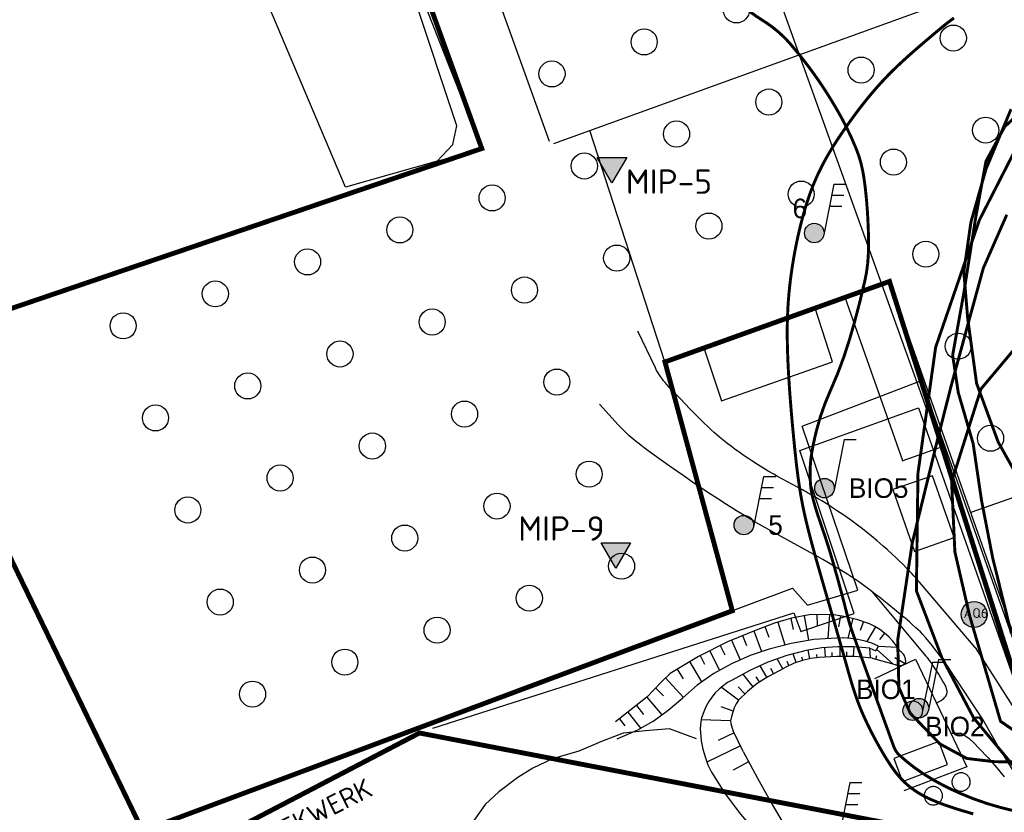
# Model space of a CAD drawing. Header units: millimetres. Extents: x 237058 to 239804, y 565701 to 567407.
# Tile 32 of 64: x 237958 to 238059, y 566431 to 566512. Entities that reach past the tile are written whole.
import ezdxf

# ---------------------------------------------------------------- set-up
doc = ezdxf.new("R2010")
doc.units = ezdxf.units.MM
for name, color, linetype in [('AQUALOCKS', 7, 'CONTINUOUS'), ('b_inr_afsch_hek', 30, 'IE-TERREINAFSCHEIDING-K'), ('Contouren 15-25 m-mv', 7, 'CONTINUOUS'), ('Contouren 5-15 m-mv', 7, 'CONTINUOUS'), ('Contouren GW 0-5 m-mv', 7, 'CONTINUOUS'), ('HANDBORINGEN', 7, 'CONTINUOUS'), ('MIPS', 7, 'CONTINUOUS'), ('ONDERZOEKSGEBIED', 7, 'CONTINUOUS'), ('PEILBUIZEN FEB 2015', 7, 'CONTINUOUS'), ('T4675650', 8, 'CONTINUOUS')]:
    doc.layers.add(name, color=color, linetype=linetype)
doc.styles.add('grondslag', font='isocpeur.ttf')
doc.styles.get("Standard").update_dxf_attribs({"font": 'tcb_isocp.shx'})
doc.linetypes.add('IE-TERREINAFSCHEIDING-K', pattern='A,4,[82,NLCS.SHX,S=0.75,R=90,X=0,Y=0],4,-2', length=10)

msp = doc.modelspace()

# ---------------------------------------------------------------- hatches: boundary and pattern name
at = {"layer": 'AQUALOCKS'}
h = msp.add_hatch(color=4, dxfattribs=at)
h.dxf.hatch_style = 1
edge = h.paths.add_edge_path()
edge.add_arc((238055.443, 566451.516), 1.336, 0, 360)
at = {"layer": 'MIPS'}
h = msp.add_hatch(color=1, dxfattribs=at)
h.dxf.hatch_style = 1
h.paths.add_polyline_path([(238016.836, 566498.353), (238018.345, 566495.739), (238019.854, 566498.353)])
h = msp.add_hatch(color=1, dxfattribs=at)
h.dxf.hatch_style = 1
h.paths.add_polyline_path([(238017.224, 566458.874), (238018.733, 566456.26), (238020.242, 566458.874)])
at = {"layer": 'PEILBUIZEN FEB 2015'}
h = msp.add_hatch(color=256, dxfattribs=at)
h.dxf.hatch_style = 1
edge = h.paths.add_edge_path()
edge.add_arc((238039.067, 566490.608), 1, 0, 360)
h = msp.add_hatch(color=256, dxfattribs=at)
h.dxf.hatch_style = 1
edge = h.paths.add_edge_path()
edge.add_arc((238040.111, 566464.465), 1, 0, 360)
h = msp.add_hatch(color=256, dxfattribs=at)
h.dxf.hatch_style = 1
edge = h.paths.add_edge_path()
edge.add_arc((238031.853, 566460.676), 1, 0, 360)
h = msp.add_hatch(color=256, dxfattribs=at)
h.dxf.hatch_style = 1
edge = h.paths.add_edge_path()
edge.add_arc((238049.147, 566441.654), 1, 0, 360)
h = msp.add_hatch(color=256, dxfattribs=at)
h.dxf.hatch_style = 1
edge = h.paths.add_edge_path()
edge.add_arc((238049.785, 566441.916), 1, 0, 360)

# ---------------------------------------------------------------- linework, layer by layer
at = {"layer": 'AQUALOCKS', "color": 7}
msp.add_circle((238055.443, 566451.516), 1.336, dxfattribs=at)
at = {"layer": 'b_inr_afsch_hek', "color": 18, "true_color": 0x000000}
for const_width in [0.5, 0.1]:
    msp.add_lwpolyline([(238118.595, 566448.491), (238059.875, 566427.565), (237998.629, 566439.37), (237969.885, 566424.352)], dxfattribs=dict(at, const_width=const_width))
at = {"layer": 'Contouren 15-25 m-mv', "color": 1, "const_width": 0.3, "flags": 128}
msp.add_lwpolyline([(238060.94, 566434.221), (238055.395, 566440.904), (238052.133, 566447.099), (238049.523, 566453.946), (238049.686, 566466.009), (238051.496, 566478.902), (238055.988, 566491.962), (238060.989, 566501.758)], dxfattribs=at)
at = {"layer": 'Contouren 15-25 m-mv', "color": 5, "const_width": 0.3, "flags": 128}
msp.add_lwpolyline([(238110.868, 566430.19), (238104.748, 566429.546), (238094.225, 566429.713), (238085.705, 566429.713), (238074.68, 566431.383), (238066.161, 566435.056), (238058.143, 566440.566), (238054.969, 566451.419), (238053.466, 566457.931), (238053.132, 566465.111), (238056.138, 566474.628), (238061.317, 566480.806), (238064.992, 566483.144), (238070.17, 566483.979), (238076.017, 566483.478), (238079.525, 566482.977), (238091.218, 566480.138), (238099.069, 566477.968), (238106.586, 566475.463), (238115.439, 566471.289), (238118.89, 566467.61)], dxfattribs=at)
at = {"layer": 'Contouren 5-15 m-mv', "color": 1, "const_width": 0.3, "flags": 128}
msp.add_lwpolyline([(238055.351, 566431.08), (238055.259, 566431.107), (238055.167, 566431.133), (238055.075, 566431.16), (238054.984, 566431.186), (238054.893, 566431.212), (238054.803, 566431.239), (238054.713, 566431.265), (238054.624, 566431.292), (238054.534, 566431.318), (238054.446, 566431.344), (238054.358, 566431.371), (238054.27, 566431.397), (238054.183, 566431.423), (238054.096, 566431.45), (238054.01, 566431.476), (238053.924, 566431.503), (238053.839, 566431.529), (238053.754, 566431.555), (238053.67, 566431.582), (238053.587, 566431.608), (238053.503, 566431.635), (238053.421, 566431.661), (238053.339, 566431.688), (238053.257, 566431.714), (238053.176, 566431.741), (238053.096, 566431.767), (238053.016, 566431.794), (238052.937, 566431.82), (238052.858, 566431.847), (238052.78, 566431.873), (238052.702, 566431.9), (238052.625, 566431.927), (238052.549, 566431.953), (238052.473, 566431.98), (238052.398, 566432.007), (238052.324, 566432.033), (238052.25, 566432.06), (238052.177, 566432.087), (238052.104, 566432.114), (238052.033, 566432.141), (238051.961, 566432.168), (238051.891, 566432.195), (238051.821, 566432.222), (238051.752, 566432.249), (238051.683, 566432.276), (238051.616, 566432.303), (238051.549, 566432.33), (238051.482, 566432.357), (238051.416, 566432.385), (238051.351, 566432.412), (238051.287, 566432.439), (238051.223, 566432.467), (238051.16, 566432.494), (238051.097, 566432.522), (238051.035, 566432.55), (238050.974, 566432.577), (238050.913, 566432.605), (238050.853, 566432.633), (238050.794, 566432.661), (238050.735, 566432.689), (238050.676, 566432.717), (238050.619, 566432.745), (238050.561, 566432.774), (238050.505, 566432.802), (238050.449, 566432.83), (238050.393, 566432.859), (238050.338, 566432.888), (238050.284, 566432.916), (238050.23, 566432.945), (238050.176, 566432.974), (238050.123, 566433.003), (238050.071, 566433.033), (238050.019, 566433.062), (238049.968, 566433.091), (238049.917, 566433.121), (238049.866, 566433.151), (238049.816, 566433.181), (238049.767, 566433.211), (238049.718, 566433.241), (238049.669, 566433.271), (238049.621, 566433.301), (238049.573, 566433.332), (238049.526, 566433.362), (238049.479, 566433.393), (238049.433, 566433.424), (238049.386, 566433.455), (238049.341, 566433.486), (238049.296, 566433.518), (238049.251, 566433.549), (238049.206, 566433.581), (238049.162, 566433.613), (238049.119, 566433.645), (238049.075, 566433.677), (238049.032, 566433.709), (238048.99, 566433.742), (238048.947, 566433.775), (238048.905, 566433.808), (238048.864, 566433.841), (238048.822, 566433.874), (238048.781, 566433.907), (238048.741, 566433.941), (238048.7, 566433.975), (238048.66, 566434.009), (238048.62, 566434.043), (238048.581, 566434.078), (238048.542, 566434.112), (238048.503, 566434.147), (238048.464, 566434.182), (238048.425, 566434.217), (238048.387, 566434.253), (238048.349, 566434.288), (238048.312, 566434.324), (238048.274, 566434.361), (238048.237, 566434.397), (238048.2, 566434.434), (238048.163, 566434.47), (238048.126, 566434.508), (238048.09, 566434.545), (238048.053, 566434.583), (238048.017, 566434.621), (238047.981, 566434.659), (238047.945, 566434.697), (238047.91, 566434.736), (238047.874, 566434.775), (238047.839, 566434.815), (238047.804, 566434.854), (238047.769, 566434.894), (238047.734, 566434.935), (238047.699, 566434.975), (238047.664, 566435.016), (238047.63, 566435.058), (238047.595, 566435.099), (238047.561, 566435.141), (238047.527, 566435.184), (238047.492, 566435.226), (238047.458, 566435.269), (238047.424, 566435.313), (238047.39, 566435.357), (238047.356, 566435.401), (238047.322, 566435.445), (238047.288, 566435.49), (238047.254, 566435.536), (238047.22, 566435.582), (238047.187, 566435.628), (238047.153, 566435.675), (238047.119, 566435.722), (238047.085, 566435.769), (238047.051, 566435.817), (238047.017, 566435.865), (238046.983, 566435.914), (238046.95, 566435.963), (238046.916, 566436.013), (238046.882, 566436.063), (238046.848, 566436.114), (238046.813, 566436.165), (238046.779, 566436.217), (238046.745, 566436.269), (238046.711, 566436.321), (238046.676, 566436.374), (238046.642, 566436.428), (238046.607, 566436.482), (238046.572, 566436.537), (238046.538, 566436.592), (238046.503, 566436.648), (238046.468, 566436.704), (238046.432, 566436.76), (238046.397, 566436.818), (238046.361, 566436.876), (238046.326, 566436.934), (238046.29, 566436.993), (238046.254, 566437.052), (238046.218, 566437.112), (238046.182, 566437.173), (238046.145, 566437.234), (238046.108, 566437.296), (238046.072, 566437.358), (238046.035, 566437.421), (238045.998, 566437.484), (238045.96, 566437.548), (238045.923, 566437.613), (238045.885, 566437.678), (238045.848, 566437.743), (238045.81, 566437.809), (238045.772, 566437.875), (238045.735, 566437.941), (238045.697, 566438.009), (238045.659, 566438.076), (238045.621, 566438.144), (238045.583, 566438.212), (238045.545, 566438.281), (238045.506, 566438.35), (238045.468, 566438.419), (238045.43, 566438.489), (238045.392, 566438.559), (238045.354, 566438.629), (238045.316, 566438.7), (238045.278, 566438.771), (238045.239, 566438.842), (238045.201, 566438.913), (238045.163, 566438.985), (238045.125, 566439.057), (238045.088, 566439.129), (238045.05, 566439.202), (238045.012, 566439.274), (238044.974, 566439.347), (238044.937, 566439.42), (238044.899, 566439.493), (238044.862, 566439.567), (238044.825, 566439.64), (238044.788, 566439.714), (238044.751, 566439.788), (238044.714, 566439.861), (238044.678, 566439.935), (238044.641, 566440.009), (238044.605, 566440.084), (238044.569, 566440.158), (238044.533, 566440.232), (238044.497, 566440.306), (238044.462, 566440.381), (238044.427, 566440.455), (238044.392, 566440.529), (238044.357, 566440.604), (238044.322, 566440.678), (238044.288, 566440.752), (238044.254, 566440.826), (238044.22, 566440.9), (238044.187, 566440.975), (238044.153, 566441.049), (238044.12, 566441.123), (238044.088, 566441.196), (238044.056, 566441.27), (238044.024, 566441.344), (238043.992, 566441.417), (238043.961, 566441.49), (238043.93, 566441.563), (238043.899, 566441.636), (238043.869, 566441.709), (238043.839, 566441.782), (238043.809, 566441.854), (238043.78, 566441.926), (238043.751, 566441.998), (238043.723, 566442.07), (238043.694, 566442.142), (238043.667, 566442.213), (238043.639, 566442.285), (238043.612, 566442.356), (238043.585, 566442.427), (238043.558, 566442.498), (238043.532, 566442.569), (238043.506, 566442.639), (238043.48, 566442.71), (238043.454, 566442.78), (238043.429, 566442.85), (238043.404, 566442.92), (238043.379, 566442.99), (238043.355, 566443.06), (238043.331, 566443.13), (238043.307, 566443.199), (238043.283, 566443.269), (238043.259, 566443.338), (238043.236, 566443.407), (238043.213, 566443.476), (238043.19, 566443.545), (238043.168, 566443.614), (238043.145, 566443.683), (238043.123, 566443.752), (238043.101, 566443.82), (238043.079, 566443.889), (238043.057, 566443.957), (238043.036, 566444.025), (238043.014, 566444.094), (238042.993, 566444.162), (238042.972, 566444.23), (238042.951, 566444.298), (238042.931, 566444.366), (238042.91, 566444.434), (238042.89, 566444.501), (238042.869, 566444.569), (238042.849, 566444.637), (238042.829, 566444.704), (238042.809, 566444.772), (238042.789, 566444.84), (238042.769, 566444.907), (238042.75, 566444.975), (238042.73, 566445.042), (238042.711, 566445.109), (238042.691, 566445.177), (238042.672, 566445.244), (238042.653, 566445.311), (238042.633, 566445.379), (238042.614, 566445.446), (238042.595, 566445.513), (238042.576, 566445.58), (238042.557, 566445.647), (238042.538, 566445.715), (238042.519, 566445.782), (238042.5, 566445.849), (238042.481, 566445.916), (238042.462, 566445.983), (238042.443, 566446.051), (238042.424, 566446.118), (238042.406, 566446.185), (238042.387, 566446.252), (238042.368, 566446.32), (238042.349, 566446.387), (238042.33, 566446.454), (238042.311, 566446.522), (238042.292, 566446.59), (238042.273, 566446.657), (238042.253, 566446.725), (238042.234, 566446.793), (238042.215, 566446.861), (238042.196, 566446.93), (238042.177, 566446.998), (238042.157, 566447.067), (238042.138, 566447.136), (238042.118, 566447.205), (238042.099, 566447.274), (238042.079, 566447.344), (238042.059, 566447.414), (238042.04, 566447.484), (238042.02, 566447.554), (238042, 566447.625), (238041.98, 566447.696), (238041.96, 566447.767), (238041.939, 566447.839), (238041.919, 566447.911), (238041.899, 566447.983), (238041.878, 566448.056), (238041.857, 566448.129), (238041.836, 566448.202), (238041.816, 566448.276), (238041.794, 566448.35), (238041.773, 566448.425), (238041.752, 566448.5), (238041.73, 566448.576), (238041.709, 566448.652), (238041.687, 566448.729), (238041.665, 566448.806), (238041.643, 566448.883), (238041.621, 566448.961), (238041.598, 566449.04), (238041.576, 566449.119), (238041.553, 566449.199), (238041.53, 566449.279), (238041.507, 566449.36), (238041.484, 566449.441), (238041.46, 566449.523), (238041.437, 566449.606), (238041.413, 566449.689), (238041.389, 566449.773), (238041.365, 566449.858), (238041.34, 566449.943), (238041.316, 566450.029), (238041.291, 566450.116), (238041.266, 566450.203), (238041.24, 566450.291), (238041.215, 566450.38), (238041.189, 566450.47), (238041.163, 566450.56), (238041.137, 566450.651), (238041.11, 566450.743), (238041.084, 566450.836), (238041.057, 566450.929), (238041.029, 566451.024), (238041.002, 566451.119), (238040.974, 566451.215), (238040.946, 566451.312), (238040.918, 566451.409), (238040.89, 566451.507), (238040.861, 566451.606), (238040.832, 566451.705), (238040.803, 566451.805), (238040.774, 566451.906), (238040.745, 566452.007), (238040.715, 566452.109), (238040.685, 566452.212), (238040.656, 566452.315), (238040.626, 566452.418), (238040.595, 566452.522), (238040.565, 566452.626), (238040.535, 566452.731), (238040.504, 566452.836), (238040.474, 566452.942), (238040.443, 566453.048), (238040.412, 566453.154), (238040.381, 566453.261), (238040.35, 566453.368), (238040.319, 566453.475), (238040.288, 566453.582), (238040.257, 566453.69), (238040.226, 566453.797), (238040.195, 566453.905), (238040.164, 566454.013), (238040.132, 566454.122), (238040.101, 566454.23), (238040.07, 566454.338), (238040.038, 566454.447), (238040.007, 566454.555), (238039.976, 566454.664), (238039.945, 566454.772), (238039.913, 566454.88), (238039.882, 566454.989), (238039.851, 566455.097), (238039.82, 566455.205), (238039.789, 566455.313), (238039.758, 566455.421), (238039.727, 566455.529), (238039.697, 566455.636), (238039.666, 566455.744), (238039.635, 566455.851), (238039.605, 566455.957), (238039.575, 566456.064), (238039.544, 566456.17), (238039.514, 566456.276), (238039.484, 566456.381), (238039.455, 566456.486), (238039.425, 566456.591), (238039.396, 566456.695), (238039.366, 566456.798), (238039.337, 566456.902), (238039.308, 566457.004), (238039.279, 566457.106), (238039.251, 566457.208), (238039.223, 566457.309), (238039.195, 566457.41), (238039.167, 566457.509), (238039.139, 566457.608), (238039.112, 566457.707), (238039.084, 566457.805), (238039.058, 566457.902), (238039.031, 566457.999), (238039.004, 566458.094), (238038.978, 566458.19), (238038.952, 566458.285), (238038.927, 566458.379), (238038.901, 566458.472), (238038.876, 566458.565), (238038.851, 566458.658), (238038.826, 566458.749), (238038.801, 566458.841), (238038.777, 566458.931), (238038.753, 566459.022), (238038.729, 566459.112), (238038.705, 566459.201), (238038.682, 566459.29), (238038.658, 566459.378), (238038.635, 566459.466), (238038.612, 566459.553), (238038.59, 566459.64), (238038.567, 566459.727), (238038.545, 566459.813), (238038.523, 566459.899), (238038.501, 566459.984), (238038.479, 566460.069), (238038.458, 566460.154), (238038.437, 566460.238), (238038.416, 566460.322), (238038.395, 566460.406), (238038.374, 566460.489), (238038.354, 566460.572), (238038.334, 566460.655), (238038.314, 566460.737), (238038.294, 566460.819), (238038.274, 566460.901), (238038.255, 566460.983), (238038.235, 566461.064), (238038.216, 566461.145), (238038.197, 566461.226), (238038.179, 566461.307), (238038.16, 566461.388), (238038.142, 566461.468), (238038.123, 566461.548), (238038.105, 566461.628), (238038.088, 566461.708), (238038.07, 566461.788), (238038.052, 566461.867), (238038.035, 566461.947), (238038.018, 566462.026), (238038.001, 566462.105), (238037.984, 566462.185), (238037.967, 566462.264), (238037.951, 566462.343), (238037.934, 566462.422), (238037.918, 566462.501), (238037.902, 566462.58), (238037.886, 566462.659), (238037.871, 566462.738), (238037.855, 566462.817), (238037.84, 566462.896), (238037.824, 566462.975), (238037.809, 566463.054), (238037.794, 566463.133), (238037.779, 566463.212), (238037.765, 566463.291), (238037.75, 566463.37), (238037.736, 566463.45), (238037.721, 566463.53), (238037.707, 566463.61), (238037.693, 566463.69), (238037.679, 566463.77), (238037.666, 566463.85), (238037.652, 566463.931), (238037.638, 566464.012), (238037.625, 566464.094), (238037.611, 566464.175), (238037.598, 566464.257), (238037.585, 566464.34), (238037.572, 566464.423), (238037.559, 566464.506), (238037.546, 566464.59), (238037.533, 566464.674), (238037.521, 566464.758), (238037.508, 566464.844), (238037.495, 566464.929), (238037.483, 566465.015), (238037.47, 566465.102), (238037.458, 566465.19), (238037.446, 566465.277), (238037.433, 566465.366), (238037.421, 566465.455), (238037.409, 566465.545), (238037.397, 566465.636), (238037.385, 566465.727), (238037.373, 566465.819), (238037.361, 566465.912), (238037.349, 566466.005), (238037.337, 566466.1), (238037.325, 566466.195), (238037.313, 566466.291), (238037.301, 566466.388), (238037.289, 566466.485), (238037.277, 566466.584), (238037.266, 566466.684), (238037.254, 566466.784), (238037.242, 566466.886), (238037.23, 566466.988), (238037.218, 566467.092), (238037.206, 566467.196), (238037.195, 566467.302), (238037.183, 566467.408), (238037.171, 566467.516), (238037.159, 566467.625), (238037.147, 566467.735), (238037.135, 566467.846), (238037.123, 566467.958), (238037.111, 566468.072), (238037.099, 566468.187), (238037.087, 566468.303), (238037.075, 566468.42), (238037.062, 566468.538), (238037.05, 566468.658), (238037.038, 566468.779), (238037.026, 566468.902), (238037.013, 566469.026), (238037.001, 566469.151), (238036.988, 566469.278), (238036.975, 566469.406), (238036.963, 566469.535), (238036.95, 566469.666), (238036.937, 566469.798), (238036.924, 566469.931), (238036.911, 566470.065), (238036.899, 566470.201), (238036.886, 566470.338), (238036.873, 566470.476), (238036.86, 566470.614), (238036.847, 566470.754), (238036.834, 566470.895), (238036.821, 566471.037), (238036.808, 566471.18), (238036.795, 566471.323), (238036.782, 566471.468), (238036.77, 566471.613), (238036.757, 566471.759), (238036.744, 566471.906), (238036.732, 566472.053), (238036.719, 566472.201), (238036.706, 566472.35), (238036.694, 566472.5), (238036.682, 566472.649), (238036.669, 566472.8), (238036.657, 566472.951), (238036.645, 566473.102), (238036.633, 566473.254), (238036.621, 566473.406), (238036.609, 566473.559), (238036.598, 566473.712), (238036.586, 566473.865), (238036.575, 566474.018), (238036.563, 566474.172), (238036.552, 566474.326), (238036.541, 566474.48), (238036.53, 566474.634), (238036.52, 566474.788), (238036.509, 566474.942), (238036.499, 566475.096), (238036.489, 566475.25), (238036.479, 566475.404), (238036.469, 566475.558), (238036.46, 566475.711), (238036.45, 566475.865), (238036.441, 566476.018), (238036.432, 566476.171), (238036.424, 566476.324), (238036.415, 566476.477), (238036.407, 566476.629), (238036.399, 566476.78), (238036.392, 566476.932), (238036.384, 566477.082), (238036.377, 566477.233), (238036.37, 566477.382), (238036.363, 566477.532), (238036.357, 566477.68), (238036.351, 566477.828), (238036.345, 566477.975), (238036.34, 566478.122), (238036.335, 566478.268), (238036.33, 566478.413), (238036.325, 566478.557), (238036.321, 566478.7), (238036.317, 566478.843), (238036.314, 566478.984), (238036.31, 566479.125), (238036.308, 566479.265), (238036.305, 566479.405), (238036.303, 566479.543), (238036.301, 566479.681), (238036.299, 566479.818), (238036.298, 566479.955), (238036.297, 566480.09), (238036.297, 566480.226), (238036.297, 566480.36), (238036.297, 566480.494), (238036.297, 566480.627), (238036.298, 566480.76), (238036.299, 566480.892), (238036.301, 566481.024), (238036.302, 566481.155), (238036.305, 566481.286), (238036.307, 566481.416), (238036.31, 566481.546), (238036.313, 566481.675), (238036.317, 566481.804), (238036.321, 566481.932), (238036.325, 566482.06), (238036.33, 566482.188), (238036.335, 566482.315), (238036.34, 566482.442), (238036.346, 566482.569), (238036.352, 566482.695), (238036.358, 566482.822), (238036.365, 566482.948), (238036.372, 566483.073), (238036.38, 566483.199), (238036.388, 566483.324), (238036.396, 566483.449), (238036.405, 566483.574), (238036.414, 566483.699), (238036.423, 566483.824), (238036.433, 566483.948), (238036.443, 566484.073), (238036.454, 566484.197), (238036.465, 566484.322), (238036.476, 566484.446), (238036.487, 566484.57), (238036.499, 566484.695), (238036.512, 566484.819), (238036.525, 566484.944), (238036.538, 566485.068), (238036.551, 566485.193), (238036.565, 566485.318), (238036.579, 566485.443), (238036.594, 566485.568), (238036.609, 566485.693), (238036.625, 566485.818), (238036.641, 566485.944), (238036.657, 566486.07), (238036.673, 566486.196), (238036.691, 566486.322), (238036.708, 566486.449), (238036.726, 566486.576), (238036.744, 566486.703), (238036.763, 566486.831), (238036.782, 566486.959), (238036.801, 566487.087), (238036.821, 566487.216), (238036.841, 566487.345), (238036.862, 566487.474), (238036.883, 566487.603), (238036.904, 566487.733), (238036.926, 566487.863), (238036.948, 566487.993), (238036.971, 566488.123), (238036.994, 566488.254), (238037.017, 566488.384), (238037.041, 566488.515), (238037.065, 566488.646), (238037.089, 566488.777), (238037.114, 566488.908), (238037.139, 566489.039), (238037.165, 566489.17), (238037.191, 566489.302), (238037.217, 566489.433), (238037.244, 566489.564), (238037.271, 566489.695), (238037.299, 566489.826), (238037.327, 566489.957), (238037.355, 566490.088), (238037.383, 566490.219), (238037.412, 566490.35), (238037.442, 566490.48), (238037.471, 566490.611), (238037.501, 566490.741), (238037.532, 566490.871), (238037.563, 566491.001), (238037.594, 566491.13), (238037.625, 566491.259), (238037.657, 566491.388), (238037.689, 566491.517), (238037.722, 566491.645), (238037.755, 566491.773), (238037.788, 566491.901), (238037.822, 566492.029), (238037.856, 566492.155), (238037.89, 566492.282), (238037.925, 566492.408), (238037.959, 566492.534), (238037.995, 566492.659), (238038.031, 566492.784), (238038.067, 566492.908), (238038.103, 566493.032), (238038.14, 566493.155), (238038.177, 566493.277), (238038.214, 566493.399), (238038.252, 566493.521), (238038.29, 566493.642), (238038.328, 566493.762), (238038.367, 566493.881), (238038.406, 566494), (238038.445, 566494.118), (238038.485, 566494.236), (238038.525, 566494.353), (238038.565, 566494.469), (238038.606, 566494.584), (238038.647, 566494.698), (238038.688, 566494.812), (238038.73, 566494.925), (238038.772, 566495.037), (238038.814, 566495.148), (238038.856, 566495.258), (238038.899, 566495.368), (238038.943, 566495.477), (238038.986, 566495.585), (238039.03, 566495.692), (238039.074, 566495.799), (238039.118, 566495.904), (238039.163, 566496.01), (238039.208, 566496.114), (238039.253, 566496.218), (238039.299, 566496.321), (238039.345, 566496.423), (238039.391, 566496.525), (238039.438, 566496.626), (238039.484, 566496.726), (238039.532, 566496.826), (238039.579, 566496.925), (238039.627, 566497.024), (238039.675, 566497.122), (238039.723, 566497.219), (238039.771, 566497.316), (238039.82, 566497.413), (238039.869, 566497.509), (238039.919, 566497.604), (238039.968, 566497.699), (238040.018, 566497.793), (238040.068, 566497.887), (238040.119, 566497.981), (238040.169, 566498.074), (238040.22, 566498.167), (238040.272, 566498.259), (238040.323, 566498.351), (238040.375, 566498.442), (238040.427, 566498.533), (238040.479, 566498.624), (238040.532, 566498.714), (238040.585, 566498.804), (238040.638, 566498.894), (238040.691, 566498.984), (238040.745, 566499.073), (238040.799, 566499.162), (238040.853, 566499.25), (238040.907, 566499.339), (238040.962, 566499.427), (238041.016, 566499.515), (238041.072, 566499.602), (238041.127, 566499.69), (238041.182, 566499.777), (238041.238, 566499.864), (238041.294, 566499.951), (238041.351, 566500.038), (238041.407, 566500.125), (238041.464, 566500.211), (238041.521, 566500.298), (238041.578, 566500.384), (238041.635, 566500.47), (238041.693, 566500.556), (238041.751, 566500.643), (238041.809, 566500.729), (238041.867, 566500.815), (238041.926, 566500.901), (238041.985, 566500.987), (238042.043, 566501.073), (238042.103, 566501.159), (238042.162, 566501.245), (238042.222, 566501.331), (238042.281, 566501.417), (238042.342, 566501.503), (238042.402, 566501.589), (238042.462, 566501.675), (238042.523, 566501.761), (238042.584, 566501.847), (238042.645, 566501.933), (238042.706, 566502.019), (238042.768, 566502.105), (238042.829, 566502.191), (238042.891, 566502.277), (238042.954, 566502.362), (238043.016, 566502.448), (238043.078, 566502.533), (238043.141, 566502.619), (238043.204, 566502.704), (238043.267, 566502.789), (238043.331, 566502.875), (238043.394, 566502.96), (238043.458, 566503.045), (238043.522, 566503.129), (238043.586, 566503.214), (238043.651, 566503.299), (238043.715, 566503.383), (238043.78, 566503.467), (238043.845, 566503.552), (238043.91, 566503.636), (238043.975, 566503.719), (238044.041, 566503.803), (238044.107, 566503.887), (238044.173, 566503.97), (238044.239, 566504.053), (238044.305, 566504.136), (238044.372, 566504.219), (238044.438, 566504.302), (238044.505, 566504.385), (238044.572, 566504.467), (238044.64, 566504.549), (238044.707, 566504.631), (238044.775, 566504.712), (238044.843, 566504.794), (238044.911, 566504.875), (238044.979, 566504.956), (238045.047, 566505.037), (238045.116, 566505.117), (238045.185, 566505.198), (238045.254, 566505.278), (238045.323, 566505.358), (238045.392, 566505.437), (238045.462, 566505.516), (238045.531, 566505.595), (238045.601, 566505.674), (238045.671, 566505.752), (238045.742, 566505.831), (238045.812, 566505.908), (238045.883, 566505.986), (238045.954, 566506.063), (238046.024, 566506.14), (238046.096, 566506.217), (238046.167, 566506.293), (238046.238, 566506.369), (238046.31, 566506.445), (238046.382, 566506.52), (238046.454, 566506.595), (238046.526, 566506.67), (238046.598, 566506.744), (238046.671, 566506.818), (238046.743, 566506.892), (238046.816, 566506.965), (238046.889, 566507.038), (238046.962, 566507.111), (238047.035, 566507.184), (238047.108, 566507.256), (238047.181, 566507.328), (238047.254, 566507.399), (238047.328, 566507.471), (238047.401, 566507.542), (238047.474, 566507.612), (238047.548, 566507.683), (238047.622, 566507.753), (238047.695, 566507.823), (238047.769, 566507.892), (238047.843, 566507.962), (238047.916, 566508.031), (238047.99, 566508.099), (238048.064, 566508.168), (238048.138, 566508.236), (238048.211, 566508.304), (238048.285, 566508.371), (238048.359, 566508.438), (238048.433, 566508.506), (238048.506, 566508.572), (238048.58, 566508.639), (238048.654, 566508.705), (238048.727, 566508.771), (238048.801, 566508.837), (238048.874, 566508.902), (238048.948, 566508.967), (238049.021, 566509.032), (238049.094, 566509.097), (238049.167, 566509.161), (238049.24, 566509.225), (238049.313, 566509.289), (238049.386, 566509.353), (238049.459, 566509.416), (238049.532, 566509.479), (238049.604, 566509.542), (238049.676, 566509.605), (238049.749, 566509.667), (238049.821, 566509.729), (238049.893, 566509.791), (238049.964, 566509.853), (238050.036, 566509.914), (238050.108, 566509.975), (238050.179, 566510.036), (238050.25, 566510.097), (238050.321, 566510.158), (238050.391, 566510.218), (238050.462, 566510.278), (238050.532, 566510.338), (238050.602, 566510.397), (238050.672, 566510.457), (238050.742, 566510.516), (238050.811, 566510.575), (238050.88, 566510.633), (238050.949, 566510.692), (238051.018, 566510.75), (238051.086, 566510.808), (238051.154, 566510.866), (238051.222, 566510.924), (238051.29, 566510.981), (238051.358, 566511.038), (238051.425, 566511.095), (238051.492, 566511.151), (238051.559, 566511.208), (238051.626, 566511.264), (238051.692, 566511.319), (238051.759, 566511.375), (238051.825, 566511.43), (238051.891, 566511.485), (238051.957, 566511.539), (238052.022, 566511.593), (238052.088, 566511.647), (238052.153, 566511.701), (238052.218, 566511.754), (238052.283, 566511.807), (238052.348, 566511.859), (238052.413, 566511.912), (238052.478, 566511.964), (238052.542, 566512.015), (238052.607, 566512.066), (238052.671, 566512.117), (238052.735, 566512.167), (238052.799, 566512.218), (238052.863, 566512.267), (238052.927, 566512.317), (238052.99, 566512.365), (238053.054, 566512.414), (238053.117, 566512.462), (238053.181, 566512.51), (238053.244, 566512.557), (238053.307, 566512.604), (238053.37, 566512.65)], dxfattribs=at)
at = {"layer": 'Contouren 5-15 m-mv', "color": 5, "const_width": 0.3, "flags": 128}
msp.add_lwpolyline([(238059.245, 566449.588), (238057.338, 566457.308), (238056.193, 566463.217), (238055.335, 566469.031), (238053.809, 566474.272), (238053.237, 566478.085), (238054.382, 566484.47), (238055.573, 566492.042), (238056.65, 566497.963), (238058.565, 566501.492), (238062.036, 566504.782)], dxfattribs=at)
at = {"layer": 'Contouren GW 0-5 m-mv', "color": 1, "flags": 128}
msp.add_lwpolyline([(238064.686, 566430.37, 0.3, 0.3, -0.0268995), (238058.214, 566431.716, 0.3, 0.3, -0.039181), (238053.928, 566433.218, 0.3, 0.3, -0.0195824), (238051.866, 566434.226, 0.3, 0.3, -0.0222109), (238050.129, 566435.263, 0.3, 0.3, -0.0404312), (238047.784, 566437.096, 0.3, 0.3, -0.119628), (238047.219, 566437.943, 0.3, 0.3, -0.0006139), (238046.817, 566439.047, 0.3, 0.3, -0.0002397), (238045.792, 566441.878, 0.3, 0.3, -0.000074), (238043.333, 566448.686, 0.3, 0.3, -0.0006503), (238043.054, 566449.461, 0.3, 0.3, -0.0245234), (238042.415, 566451.563, 0.3, 0.3, 0.0091924), (238040.885, 566457.216, 0.3, 0.3, 0.0145376), (238039.736, 566460.783, 0.3, 0.3, -0.0200888), (238038.933, 566463.374, 0.3, 0.3, -0.044907), (238038.682, 566464.828, 0.3, 0.3, -0.0344177), (238038.659, 566466.751, 0.3, 0.3, -0.0291836), (238038.824, 566468.182, 0.3, 0.3, -0.0185264), (238039.298, 566470.401, 0.3, 0.3, -0.0443192), (238040.707, 566474.435, 0.3, 0.3, 0.0336063), (238042.677, 566479.71, 0.3, 0.3, 0.0175778), (238044.26, 566485.779, 0.3, 0.3, 0.0436177), (238044.595, 566488.288, 0.3, 0.3, 0.0163993), (238044.619, 566490.195, 0.3, 0.3, 0.0117613), (238044.503, 566492.852, 0.3, 0.3, 0.0115433), (238044.289, 566495.218, 0.3, 0.3, 0.0164614), (238044.047, 566496.867, 0.3, 0.3, 0.0502232), (238043.385, 566499.175, 0.3, 0.3, 0.0318824), (238041.764, 566502.586, 0.3, 0.3, 0.0146838), (238040.364, 566504.94, 0.3, 0.3, 0.0154786), (238038.903, 566507.089, 0.3, 0.3, 0.0197302), (238036.689, 566509.899, 0.3, 0.3, 0.0375564), (238035.363, 566511.234, 0.3, 0.3, 0.0414962), (238033.696, 566512.451, 0.3, 0.3, -0.0416543), (238032.037, 566513.664, 0.3, 0.3, -0.0048624)], format="xyseb", dxfattribs=at)
at = {"layer": 'Contouren GW 0-5 m-mv', "color": 5, "const_width": 0.3, "flags": 128}
msp.add_lwpolyline([(238061.481, 566462.786), (238057.905, 566469.18), (238055.689, 566475.206), (238054.781, 566481.85), (238054.381, 566486.642), (238055.114, 566491.746), (238056.661, 566497.178), (238059.218, 566503.301)], dxfattribs=at)
at = {"layer": 'Contouren GW 0-5 m-mv', "color": 30, "true_color": 0xf8991e, "const_width": 0.3, "flags": 128}
msp.add_lwpolyline([(238061.574, 566436.363), (238057.407, 566436.436), (238054.689, 566436.761), (238051.936, 566438.246), (238048.892, 566441.396), (238047.732, 566444.04), (238047.606, 566448.859), (238049.102, 566458.859), (238051.517, 566468.744), (238053.049, 566474.818), (238056.376, 566487.001), (238058.781, 566492.48)], dxfattribs=at)
at = {"layer": 'HANDBORINGEN', "color": 7}
for centre in [(238031.093, 566513.468), (238021.646, 566510.19), (238053.305, 566510.588), (238043.857, 566507.311), (238012.198, 566506.913), (238034.409, 566504.033), (238056.621, 566501.154), (238024.961, 566500.756), (238015.514, 566497.479), (238047.173, 566497.876), (238006.066, 566494.201), (238037.725, 566494.599), (238028.277, 566491.322), (237996.618, 566490.924), (238018.83, 566488.044), (238050.489, 566488.442), (237987.17, 566487.647), (237977.722, 566484.37), (238009.382, 566484.767), (237968.275, 566481.092), (237999.934, 566481.49), (238053.805, 566479.008), (237990.486, 566478.213), (237981.038, 566474.935), (238012.698, 566475.333), (238003.25, 566472.056), (237971.591, 566471.658), (238057.121, 566469.573), (237993.802, 566468.778), (238016.014, 566465.899), (237984.354, 566465.501), (237974.906, 566462.224), (238006.566, 566462.621), (237997.118, 566459.344), (237987.67, 566456.067), (238019.329, 566456.464), (237978.222, 566452.789), (238009.882, 566453.187), (238000.434, 566449.91), (237990.986, 566446.632), (237981.538, 566443.355)]:
    msp.add_circle(centre, 1.336, dxfattribs=at)
at = {"layer": 'MIPS', "color": 7, "flags": 128}
for points in [[(238018.345, 566495.739), (238016.836, 566498.353), (238019.854, 566498.353)], [(238018.733, 566456.26), (238017.224, 566458.874), (238020.242, 566458.874)]]:
    msp.add_lwpolyline(points, close=True, dxfattribs=at)
at = {"layer": 'ONDERZOEKSGEBIED', "color": 103, "const_width": 0.5, "flags": 128}
msp.add_lwpolyline([(238005.01, 566499.266), (237946.138, 566479.241), (237970.28, 566429.322), (238030.674, 566451.892), (238023.771, 566477.395), (238046.768, 566485.647), (238062.587, 566435.79), (238107.876, 566454.078), (238103.879, 566554.979), (238097.003, 566573.422), (237984.035, 566557.222)], close=True, dxfattribs=at)
at = {"layer": 'PEILBUIZEN FEB 2015'}
for p, q in [((238041.077, 566495.599), (238040.048, 566490.413)), ((238041.077, 566495.599), (238042.327, 566495.599)), ((238040.853, 566494.472), (238042.103, 566494.472)), ((238040.635, 566493.345), (238041.885, 566493.345)), ((238042.121, 566469.456), (238041.092, 566464.27)), ((238042.121, 566469.456), (238043.371, 566469.456)), ((238033.863, 566465.667), (238032.834, 566460.481)), ((238033.863, 566465.667), (238035.113, 566465.667)), ((238033.639, 566464.54), (238034.889, 566464.54)), ((238033.421, 566463.413), (238034.671, 566463.413)), ((238051.157, 566446.645), (238050.128, 566441.459)), ((238051.795, 566446.907), (238050.766, 566441.721)), ((238051.157, 566446.645), (238052.407, 566446.645)), ((238051.795, 566446.907), (238053.045, 566446.907)), ((238042.703, 566434.301), (238041.674, 566429.115)), ((238042.703, 566434.301), (238043.953, 566434.301)), ((238042.479, 566433.174), (238043.729, 566433.174)), ((238042.261, 566432.047), (238043.511, 566432.047))]:
    msp.add_line(p, q, dxfattribs=at)
for centre in [(238039.067, 566490.608), (238040.111, 566464.465), (238031.853, 566460.676), (238049.147, 566441.654), (238049.785, 566441.916)]:
    msp.add_circle(centre, 1, dxfattribs=at)
at = {"layer": 'T4675650'}
for p, q in [((237991.069, 566495.309), (237966.316, 566553.805)), ((238050.578, 566472.51), (238021.848, 566552.747)), ((238050.578, 566472.51), (238021.848, 566552.747)), ((238000.598, 566531.541), (238011.918, 566500.01)), ((238000.598, 566531.541), (238011.918, 566500.01)), ((238002.458, 566501.579), (237993.635, 566528.188)), ((238005.01, 566499.266), (237993.635, 566528.188)), ((238002.458, 566501.579), (237993.635, 566528.188)), ((238005.01, 566499.266), (237993.635, 566528.188)), ((238002.046, 566499.672), (238002.458, 566501.579)), ((238002.046, 566499.672), (238002.458, 566501.579)), ((238000.433, 566497.971), (238002.046, 566499.672)), ((238000.433, 566497.971), (238002.046, 566499.672)), ((238000.433, 566497.971), (238005.01, 566499.266)), ((238000.433, 566497.971), (238005.01, 566499.266)), ((238000.433, 566497.971), (237991.069, 566495.309)), ((238000.433, 566497.971), (237991.069, 566495.309)), ((238042.189, 566484.028), (238048.108, 566467.283)), ((238106.904, 566480.179), (238055.091, 566461.968)), ((238048.056, 566467.265), (238052.404, 566468.802)), ((238044.959, 566453.876), (238044.963, 566453.872)), ((238036.649, 566451.103), (238036.92, 566449.991)), ((238038.033, 566451.392), (238038.473, 566448.871)), ((238039.327, 566451.521), (238039.363, 566450.359)), ((238040.623, 566451.498), (238040.461, 566449.064)), ((238041.737, 566451.377), (238041.563, 566450.234)), ((238043.011, 566451.119), (238042.496, 566449.092)), ((238033.991, 566450.268), (238034.41, 566449.187)), ((238035.326, 566450.735), (238036.056, 566448.404)), ((238044.096, 566450.793), (238043.776, 566449.87)), ((238045.322, 566450.256), (238044.459, 566448.733)), ((238031.707, 566449.369), (238032.126, 566448.346)), ((238032.87, 566449.826), (238033.667, 566447.712)), ((238046.274, 566449.603), (238045.749, 566448.964)), ((238029.42, 566448.352), (238029.894, 566447.364)), ((238030.574, 566448.885), (238031.466, 566446.876)), ((238040.222, 566447.164), (238040.153, 566448.115)), ((238041.714, 566447.228), (238041.701, 566448.214)), ((238043.098, 566447.208), (238043.14, 566448.2)), ((238044.824, 566447.075), (238044.77, 566448.059)), ((238045.654, 566448.277), (238047.574, 566448.176)), ((238055.557, 566448.129), (238060.885, 566439.725)), ((238027.368, 566447.3), (238027.838, 566446.44)), ((238028.344, 566447.818), (238029.374, 566445.814)), ((238035.833, 566445.953), (238035.264, 566446.967)), ((238037.213, 566446.586), (238036.887, 566447.484)), ((238037.884, 566446.801), (238037.785, 566447.154)), ((238038.61, 566446.973), (238038.436, 566447.864)), ((238039.375, 566447.089), (238039.338, 566447.427)), ((238040.913, 566447.205), (238040.895, 566447.605)), ((238042.406, 566447.227), (238042.413, 566447.684)), ((238043.879, 566447.162), (238043.902, 566447.474)), ((238044.994, 566447.055), (238047.349, 566446.387)), ((238045.373, 566446.948), (238045.477, 566447.316)), ((238045.462, 566447.938), (238047.107, 566446.456)), ((238047.302, 566447.112), (238048.372, 566446.508)), ((238026.301, 566446.697), (238027.517, 566444.617)), ((238034.213, 566445.078), (238033.507, 566446.268)), ((238034.893, 566445.456), (238034.623, 566445.979)), ((238036.476, 566446.282), (238036.287, 566446.691)), ((238023.818, 566445.006), (238025.683, 566443.02)), ((238025.012, 566445.913), (238025.633, 566444.931)), ((238032.79, 566444.105), (238031.761, 566445.417)), ((238033.465, 566444.6), (238033.1, 566445.131)), ((238022.788, 566443.984), (238023.62, 566443.192)), ((238031.299, 566442.74), (238029.535, 566444.056)), ((238031.942, 566443.38), (238031.267, 566444.106)), ((238021.926, 566443.032), (238018.702, 566440.502)), ((238021.926, 566443.032), (238023.465, 566441.237)), ((238020.846, 566442.185), (238021.572, 566441.26)), ((238030.751, 566441.612), (238029.535, 566442.041)), ((238051.571, 566442.414), (238051.555, 566442.405)), ((238019.983, 566441.507), (238021.286, 566439.846)), ((238019.103, 566440.817), (238019.663, 566440.103)), ((238030.5, 566440.618), (238027.481, 566440.708)), ((238058.137, 566437.58), (238056.278, 566440.808)), ((238030.857, 566439.385), (238029.231, 566438.596)), ((238031.79, 566437.463), (238030.751, 566439.603)), ((238031.502, 566438.057), (238028.069, 566436.39)), ((238032.344, 566436.402), (238030.746, 566435.559))]:
    msp.add_line(p, q, dxfattribs=at)
for points in [[(237915.412, 566542.772), (237970.28, 566429.322), (238036.846, 566454.199), (238038.361, 566452.469), (238043.515, 566454), (238037.828, 566470.804), (238050.04, 566475.491), (238063.736, 566436.732), (238108.448, 566454.386), (238103.179, 566554.92), (238095.61, 566578.246), (238117.097, 566580.217), (238111.291, 566676.067)], [(238012.377, 566499.791), (238104.184, 566533.014), (238106.904, 566480.179)], [(238108.084, 566455.577), (238063.186, 566438.935), (238046.768, 566485.647), (238023.771, 566477.395), (238016.081, 566501.131)], [(238027.768, 566478.829), (238029.554, 566473.423), (238040.94, 566477.396), (238039.141, 566482.911)], [(238055.557, 566448.129), (238049.847, 566454.822), (238049.566, 566455.147), (238049.297, 566455.447), (238049.042, 566455.726), (238048.555, 566456.239), (238048.12, 566456.679), (238047.732, 566457.059), (238047.389, 566457.386), (238047.085, 566457.67), (238046.546, 566458.159), (238046.136, 566458.521), (238045.513, 566459.057), (238044.883, 566459.585), (238044.582, 566459.831), (238044.013, 566460.282), (238043.509, 566460.667), (238043.063, 566460.997), (238042.669, 566461.28), (238041.974, 566461.765), (238041.446, 566462.12), (238041.048, 566462.382), (238040.446, 566462.77), (238039.838, 566463.15), (238039.467, 566463.376), (238039.116, 566463.583), (238038.453, 566463.96), (238037.869, 566464.282), (238035.811, 566465.386), (238035.299, 566465.667), (238034.917, 566465.881), (238034.347, 566466.209), (238033.784, 566466.548), (238033.238, 566466.89), (238032.765, 566467.194), (238032.354, 566467.465), (238031.998, 566467.706), (238031.38, 566468.136), (238030.922, 566468.468), (238030.581, 566468.721), (238030.076, 566469.111), (238029.577, 566469.511), (238029.323, 566469.722), (238028.857, 566470.125), (238028.458, 566470.485), (238028.115, 566470.806), (238027.818, 566471.09), (238027.306, 566471.594), (238026.926, 566471.978), (238026.362, 566472.561), (238025.8, 566473.151), (238025.385, 566473.58), (238024.65, 566474.327), (238024.379, 566474.611), (238024.147, 566474.863), (238023.949, 566475.087), (238023.781, 566475.286), (238023.638, 566475.463), (238023.516, 566475.619), (238023.312, 566475.9), (238023.168, 566476.116), (238023.065, 566476.281), (238022.92, 566476.534), (238022.786, 566476.795), (238020.987, 566480.539)], [(238000, 566439.85), (238036.958, 566451.67), (238037.698, 566449.768), (238043.149, 566451.622), (238037.579, 566468.312), (238049.725, 566472.695)], [(238044.963, 566453.872), (238044.653, 566454.105), (238044.124, 566454.492), (238043.723, 566454.777), (238043.115, 566455.195), (238042.498, 566455.601), (238041.801, 566456.04), (238041.143, 566456.442), (238040.52, 566456.811), (238039.934, 566457.151), (238039.382, 566457.465), (238038.341, 566458.044), (238034.683, 566460.042), (238033.773, 566460.55), (238033.095, 566460.937), (238032.588, 566461.232), (238031.834, 566461.683), (238031.086, 566462.145), (238030.076, 566462.787), (238029.197, 566463.355), (238028.431, 566463.856), (238027.763, 566464.299), (238026.6, 566465.082), (238025.732, 566465.677), (238025.084, 566466.128), (238024.115, 566466.811), (238023.151, 566467.503), (238022.05, 566468.302), (238021.641, 566468.605), (238021.286, 566468.875), (238020.978, 566469.115), (238020.713, 566469.328), (238020.483, 566469.518), (238020.088, 566469.858), (238019.799, 566470.119), (238019.587, 566470.32), (238019.276, 566470.63), (238018.976, 566470.95), (238017.063, 566473.061)], [(238049.725, 566472.695), (238059.684, 566444.409), (238062.587, 566435.79), (238107.876, 566454.078)], [(238053.396, 566459.404), (238051.171, 566465.732), (238047.12, 566464.308), (238049.344, 566457.979), (238053.396, 566459.404)], [(238056.278, 566440.808), (238053.051, 566445.718), (238052.771, 566446.138), (238052.521, 566446.501), (238052.299, 566446.816), (238051.901, 566447.362), (238051.595, 566447.766), (238051.361, 566448.067), (238051.004, 566448.513), (238050.637, 566448.954), (238050.485, 566449.13), (238050.192, 566449.451), (238049.928, 566449.724), (238049.692, 566449.957), (238049.482, 566450.157), (238049.107, 566450.5), (238048.821, 566450.752), (238048.386, 566451.125), (238047.945, 566451.493), (238047.284, 566452.038), (238046.704, 566452.511), (238046.194, 566452.919), (238045.745, 566453.273), (238045.35, 566453.579), (238044.963, 566453.872)], [(238044.963, 566453.872), (238050.501, 566447.245), (238050.624, 566447.094), (238050.846, 566446.805), (238051.032, 566446.547), (238051.189, 566446.317), (238051.456, 566445.907), (238051.842, 566445.279), (238052.314, 566444.503), (238052.386, 566444.373), (238052.446, 566444.257), (238052.494, 566444.154), (238052.532, 566444.063), (238052.588, 566443.903), (238052.618, 566443.784), (238052.633, 566443.695), (238052.64, 566443.63), (238052.641, 566443.533), (238052.632, 566443.439), (238052.621, 566443.384), (238052.605, 566443.333), (238052.565, 566443.236), (238052.52, 566443.153), (238052.473, 566443.082), (238052.427, 566443.022), (238052.338, 566442.922), (238052.265, 566442.852), (238052.148, 566442.757), (238052.088, 566442.715), (238052.027, 566442.678), (238051.571, 566442.414)], [(238038.535, 566451.473), (238036.748, 566451.127), (238034.998, 566450.629), (238033.296, 566449.984)], [(238044.717, 566450.56), (238043.526, 566450.977), (238042.302, 566451.278), (238041.054, 566451.462), (238039.795, 566451.528), (238038.535, 566451.473)], [(238033.296, 566449.984), (238030.19, 566448.712), (238027.192, 566447.203), (238024.32, 566445.465)], [(238047.823, 566447.779), (238047.496, 566448.289), (238047.125, 566448.767), (238046.712, 566449.21), (238046.261, 566449.614), (238045.775, 566449.975), (238045.259, 566450.291), (238044.717, 566450.56)], [(238041.325, 566449.095), (238039.003, 566448.939), (238036.708, 566448.556), (238034.461, 566447.95)], [(238045.654, 566448.277), (238044.969, 566448.563), (238044.263, 566448.79), (238043.541, 566448.958), (238042.807, 566449.065), (238042.067, 566449.111), (238041.325, 566449.095)], [(238044.77, 566448.059), (238043.132, 566448.2), (238041.487, 566448.208), (238039.847, 566448.081), (238038.223, 566447.822)], [(238044.77, 566448.059), (238045.378, 566447.788), (238045.654, 566448.277)], [(238034.461, 566447.95), (238032.488, 566447.298), (238030.586, 566446.463), (238028.769, 566445.453), (238027.056, 566444.277)], [(238038.223, 566447.822), (238036.25, 566447.295), (238034.325, 566446.612), (238032.461, 566445.778), (238030.669, 566444.798)], [(238039.567, 566447.108), (238038.7, 566446.99), (238037.848, 566446.791), (238037.019, 566446.513), (238036.219, 566446.158), (238035.456, 566445.73)], [(238044.994, 566447.055), (238043.188, 566447.203), (238041.376, 566447.221), (238039.567, 566447.108)], [(238048.415, 566446.554), (238048.427, 566446.657), (238048.429, 566446.76), (238048.423, 566446.863), (238048.408, 566446.966), (238048.384, 566447.066), (238048.351, 566447.164), (238048.31, 566447.259), (238048.261, 566447.35), (238048.205, 566447.437), (238048.141, 566447.518), (238048.07, 566447.593), (238047.993, 566447.662), (238047.911, 566447.725), (238047.823, 566447.779)], [(238045.255, 566444.954), (238049.421, 566446.923), (238051.571, 566442.414)], [(238047.349, 566446.387), (238047.414, 566446.352), (238047.481, 566446.322), (238047.55, 566446.299), (238047.621, 566446.282), (238047.694, 566446.271), (238047.767, 566446.266), (238047.84, 566446.268), (238047.913, 566446.276), (238047.984, 566446.291), (238048.055, 566446.311), (238048.123, 566446.338), (238048.188, 566446.371), (238048.251, 566446.409), (238048.31, 566446.453), (238048.365, 566446.501), (238048.415, 566446.554)], [(238024.32, 566445.465), (238023.486, 566444.689), (238022.688, 566443.878), (238021.926, 566443.032)], [(238035.456, 566445.73), (238034.313, 566445.137), (238033.232, 566444.437), (238032.224, 566443.635), (238031.299, 566442.74)], [(238022.515, 566440.555), (238024.094, 566441.714), (238025.609, 566442.956), (238027.056, 566444.277)], [(238030.669, 566444.798), (238030.191, 566444.529), (238029.739, 566444.218), (238029.317, 566443.867), (238028.929, 566443.479), (238028.578, 566443.057), (238028.266, 566442.606), (238027.997, 566442.128), (238027.772, 566441.627)], [(238031.299, 566442.74), (238031.071, 566442.345), (238030.875, 566441.932), (238030.715, 566441.504), (238030.589, 566441.065), (238030.5, 566440.618)], [(238051.571, 566442.414), (238054.682, 566435.892), (238048.248, 566433.452)], [(238027.772, 566441.627), (238027.635, 566441.273), (238027.527, 566440.91), (238027.449, 566440.538), (238027.401, 566440.162), (238027.383, 566439.783), (238027.395, 566439.404)], [(238022.515, 566440.555), (238020.946, 566439.649), (238018.842, 566438.72)], [(238030.5, 566440.618), (238030.531, 566440.357), (238030.584, 566440.1), (238030.657, 566439.848), (238030.751, 566439.603)], [(238027.018, 566438.786), (238024.23, 566439.796), (238021.789, 566439.599), (238019.479, 566439.337), (238017.289, 566438.492), (238014.958, 566437.508), (238012.258, 566436.726), (238010.229, 566435.766), (238008.708, 566434.796), (238006.767, 566433.354), (238005.374, 566432.034), (238003.795, 566429.826)], [(238027.395, 566439.404), (238027.493, 566438.561), (238027.657, 566437.728), (238027.886, 566436.911), (238028.179, 566436.114), (238028.533, 566435.342)], [(238053.073, 566439.337), (238054.038, 566439.35), (238054.04, 566439.351), (238054.034, 566439.357), (238054.012, 566439.374), (238054.077, 566439.344), (238054.208, 566439.28), (238054.33, 566439.214), (238054.441, 566439.15), (238054.639, 566439.025), (238054.786, 566438.923), (238054.894, 566438.841), (238055.047, 566438.714), (238055.119, 566438.648), (238055.186, 566438.581), (238056.168, 566437.578), (238056.652, 566437.07), (238056.889, 566436.811), (238057.121, 566436.547), (238057.93, 566435.6), (238058.531, 566434.886)], [(238048.109, 566434.413), (238052.699, 566436.147), (238051.81, 566438.499), (238047.22, 566436.765), (238048.109, 566434.413)], [(238031.79, 566437.463), (238033.239, 566434.734), (238034.747, 566432.037), (238036.314, 566429.374)], [(238058.137, 566437.58), (238059.416, 566435.53), (238060.884, 566433.612), (238062.53, 566431.844)], [(238028.533, 566435.342), (238029.952, 566433.14), (238031.52, 566431.041), (238033.229, 566429.056)], [(238055.04, 566434.346), (238055.036, 566434.428), (238055.026, 566434.509), (238055.008, 566434.589), (238054.983, 566434.667), (238054.952, 566434.742), (238054.914, 566434.815), (238054.87, 566434.884), (238054.82, 566434.949), (238054.765, 566435.009), (238054.705, 566435.065), (238054.64, 566435.115), (238054.571, 566435.159), (238054.498, 566435.196), (238054.422, 566435.228), (238054.344, 566435.252), (238054.264, 566435.27), (238054.183, 566435.281), (238054.101, 566435.284), (238054.02, 566435.281), (238053.938, 566435.27), (238053.858, 566435.252), (238053.78, 566435.228), (238053.705, 566435.196), (238053.632, 566435.159), (238053.563, 566435.115), (238053.498, 566435.065), (238053.438, 566435.009), (238053.382, 566434.949), (238053.333, 566434.884), (238053.289, 566434.815), (238053.251, 566434.742), (238053.219, 566434.667), (238053.195, 566434.589), (238053.177, 566434.509), (238053.166, 566434.428), (238053.163, 566434.346), (238053.166, 566434.264), (238053.177, 566434.183), (238053.195, 566434.103), (238053.219, 566434.025), (238053.251, 566433.949), (238053.289, 566433.876), (238053.333, 566433.807), (238053.382, 566433.742), (238053.438, 566433.682), (238053.498, 566433.627), (238053.563, 566433.577), (238053.632, 566433.533), (238053.705, 566433.495), (238053.78, 566433.464), (238053.858, 566433.439), (238053.938, 566433.421), (238054.02, 566433.411), (238054.101, 566433.407), (238054.183, 566433.411), (238054.264, 566433.421), (238054.344, 566433.439), (238054.422, 566433.464), (238054.498, 566433.495), (238054.571, 566433.533), (238054.64, 566433.577), (238054.705, 566433.627), (238054.765, 566433.682), (238054.82, 566433.742), (238054.87, 566433.807), (238054.914, 566433.876), (238054.952, 566433.949), (238054.983, 566434.025), (238055.008, 566434.103), (238055.026, 566434.183), (238055.036, 566434.264), (238055.04, 566434.346)], [(238052.199, 566432.938), (238052.195, 566433.02), (238052.185, 566433.101), (238052.167, 566433.181), (238052.142, 566433.259), (238052.111, 566433.334), (238052.073, 566433.407), (238052.029, 566433.476), (238051.979, 566433.541), (238051.924, 566433.601), (238051.864, 566433.657), (238051.799, 566433.707), (238051.73, 566433.751), (238051.657, 566433.788), (238051.581, 566433.82), (238051.503, 566433.844), (238051.423, 566433.862), (238051.342, 566433.873), (238051.26, 566433.876), (238051.179, 566433.873), (238051.097, 566433.862), (238051.017, 566433.844), (238050.939, 566433.82), (238050.864, 566433.788), (238050.791, 566433.751), (238050.722, 566433.707), (238050.657, 566433.657), (238050.597, 566433.601), (238050.541, 566433.541), (238050.492, 566433.476), (238050.448, 566433.407), (238050.41, 566433.334), (238050.378, 566433.259), (238050.354, 566433.181), (238050.336, 566433.101), (238050.325, 566433.02), (238050.322, 566432.938), (238050.325, 566432.856), (238050.336, 566432.775), (238050.354, 566432.695), (238050.378, 566432.617), (238050.41, 566432.541), (238050.448, 566432.468), (238050.492, 566432.399), (238050.541, 566432.334), (238050.597, 566432.274), (238050.657, 566432.219), (238050.722, 566432.169), (238050.791, 566432.125), (238050.864, 566432.087), (238050.939, 566432.056), (238051.017, 566432.031), (238051.097, 566432.013), (238051.179, 566432.003), (238051.26, 566431.999), (238051.342, 566432.003), (238051.423, 566432.013), (238051.503, 566432.031), (238051.581, 566432.056), (238051.657, 566432.087), (238051.73, 566432.125), (238051.799, 566432.169), (238051.864, 566432.219), (238051.924, 566432.274), (238051.979, 566432.334), (238052.029, 566432.399), (238052.073, 566432.468), (238052.111, 566432.541), (238052.142, 566432.617), (238052.167, 566432.695), (238052.185, 566432.775), (238052.195, 566432.856), (238052.199, 566432.938)]]:
    msp.add_lwpolyline(points, dxfattribs=at)

# ---------------------------------------------------------------- texts
at = {"layer": 'AQUALOCKS', "color": 7, "style": 'grondslag'}
msp.add_text('AQ6', height=1, dxfattribs=at).set_placement((238054.359, 566451.162))
at = {"layer": 'b_inr_afsch_hek', "color": 7, "style": 'grondslag'}
msp.add_text('HEKWERK', height=2, rotation=26.55562, dxfattribs=at).set_placement((237983.451, 566427.738))
at = {"layer": 'MIPS', "color": 7, "style": 'grondslag'}
for s, p in [('MIP-5', (238019.766, 566494.629)), ('MIP-9', (238008.747, 566459.079))]:
    msp.add_text(s, height=2.5, dxfattribs=at).set_placement(p)
at = {"layer": 'PEILBUIZEN FEB 2015'}
for tag, p in [('6', (238036.841, 566492.134)), ('BIO5', (238042.611, 566463.465)), ('5', (238034.353, 566459.676)), ('BIO1', (238043.345, 566442.848)), ('BIO2', (238050.414, 566439.036))]:
    msp.add_attdef(tag, p, '', height=2, dxfattribs=at)

doc.saveas('drawing.dxf')
